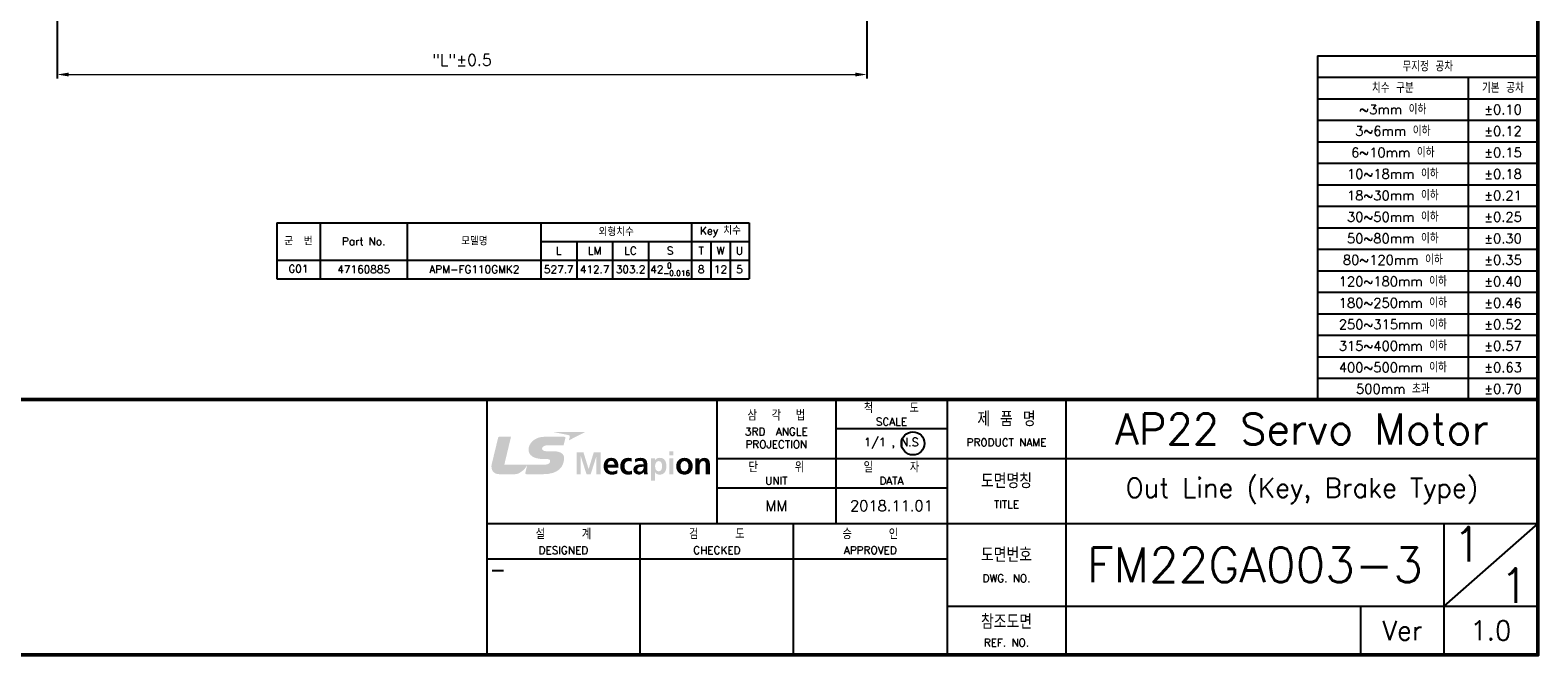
# Model space of a CAD drawing. Header units: inches. Extents: x 0 to 1485, y 0 to 1050.
# Tile 2 of 4: x 502 to 1485, y 0 to 407. Entities that reach past the tile are written whole.
import ezdxf
from ezdxf.enums import TextEntityAlignment as Align

# ---------------------------------------------------------------- set-up
doc = ezdxf.new("R2010")
doc.units = ezdxf.units.IN
doc.header["$LTSCALE"] = 0.25
doc.layers.get('0').update_dxf_attribs({"lineweight": 35})
doc.styles.add('GSG1', font='romans.shx', dxfattribs={"bigfont": 'GSG1.shx'})
doc.dimstyles.new('도면 치수', dxfattribs={"dimscale": 0, "dimtxt": 7.5, "dimasz": 7.5, "dimexe": 2.5, "dimexo": 2.5, "dimgap": 5, "dimtad": 1, "dimdec": 8, "dimdsep": 46, "dimtxsty": 'GSG1', "dimcen": 0, "dimclrd": 3, "dimclre": 3, "dimclrt": 2, "dimadec": 5, "dimazin": 2, "dimtfac": 1, "dimtdec": 8, "dimtmove": 0, "dimatfit": 2, "dimfxl": 0, "dimtolj": 1, "dimtzin": 0, "dimlwd": 15, "dimarcsym": 0})

# ---------------------------------------------------------------- blocks, each defined once
blk = doc.blocks.new('*D6')
at = {"color": 3, "lineweight": -2, "ltscale": 0.5}
for p, q in [((1047.7, 672.5), (1047.7, 375.56)), ((520, 652.5), (520, 375.56))]:
    blk.add_line(p, q, dxfattribs=at)
at = {"color": 3, "lineweight": 15, "ltscale": 0.5}
blk.add_line((527.5, 378.06), (1040.2, 378.06), dxfattribs=at)
for points in [[(527.5, 379.31), (527.5, 376.81), (520, 378.06)], [(1040.2, 379.31), (1040.2, 376.81), (1047.7, 378.06)]]:
    blk.add_solid(points, dxfattribs=at)
at = {"color": 2, "lineweight": 15, "ltscale": 0.5, "insert": (783.85, 387.53), "char_height": 7.5, "attachment_point": 5, "style": 'GSG1'}
blk.add_mtext('\\A1;"L"%%P0.5', dxfattribs=at)

msp = doc.modelspace()

# ---------------------------------------------------------------- hatches: boundary and pattern name
at = {"lineweight": -3}
h = msp.add_hatch(color=166, dxfattribs=at)
h.dxf.hatch_style = 2
edge = h.paths.add_edge_path()
edge.add_spline(control_points=[(838.84863714, 127.5428), (840.44851158, 127.5428), (841.33576353, 127.31712502), (841.35725639, 126.24919876), (841.37136107, 125.66217514), (840.96904168, 124.97574706), (840.53716961, 124.64059284), (839.55924468, 123.88699959), (838.6975155, 123.80572973), (834.11214908, 123.80572973), (834.11214908, 123.80572973), (811.47412723, 123.80572973), (811.47412723, 123.80572973), (811.47412723, 123.80572973), (815.84792335, 142.06726886), (815.84792335, 142.06726886), (815.84792335, 142.06726886), (808.28512477, 142.06726886), (808.28512477, 142.06726886), (807.77937101, 142.06726886), (807.58727861, 141.92252791), (807.43682862, 141.3213996), (807.43682862, 141.3213996), (803.28602088, 124.20603417), (803.28602088, 124.20603417), (802.50556156, 120.80210315), (804.26797572, 117.69302726), (808.18773527, 117.69302726), (812.10480821, 117.69302726), (815.24276513, 117.69302726), (818.56878454, 117.69302726), (821.19762945, 117.69302726), (824.72044282, 120.56030853), (826.14770276, 123.21400455), (826.22628602, 123.35975298), (826.27733155, 123.45378422), (826.33240699, 123.57535318), (826.33240699, 123.57535318), (826.33240699, 123.57535318), (826.33240699, 123.57535318), (826.33240699, 123.57535318), (826.36464627, 123.61296568), (826.37337775, 123.55990519), (826.37337775, 123.55990519), (826.37337775, 123.55990519), (826.37337775, 123.55990519), (826.14770276, 122.60548807), (825.3511238, 119.23312469), (825.22149501, 118.68371357), (825.05223878, 117.96773282), (825.4276921, 117.69504221), (825.76821953, 117.69504221), (825.76821953, 117.69504221), (834.24110621, 117.69504221), (836.94853437, 117.69504221), (846.41949554, 117.69504221), (850.12432653, 122.20316868), (850.44739102, 127.61533839), (850.62873699, 130.65288338), (848.69908154, 132.6225021), (843.25601585, 132.6225021), (843.25601585, 132.6225021), (840.56269238, 132.6225021), (839.07834204, 132.6225021), (837.59332004, 132.6225021), (836.06934225, 133.11079292), (836.06934225, 134.32110935), (836.06934225, 135.52672422), (837.72563544, 136.57685172), (839.96760894, 136.57685172), (839.96760894, 136.57685172), (850.14581939, 136.57685172), (850.14581939, 136.57685172), (850.14581939, 136.57685172), (851.03374299, 140.13794924), (851.20971574, 140.88281101), (851.43203247, 141.82110849), (851.14725213, 142.0937991), (850.46418231, 142.0937991), (850.46418231, 142.0937991), (837.8848169, 142.0937991), (837.8848169, 142.0937991), (830.58463415, 142.0937991), (827.30563036, 137.20820435), (827.30563036, 133.72166018), (827.30563036, 130.23545183), (830.11716454, 127.54951652), (837.3629435, 127.54951652), (837.3629435, 127.54951652), (838.84863714, 127.5428), (838.84863714, 127.5428)], knot_values=[0, 0, 0, 0, 1, 1, 1, 2, 2, 2, 3, 3, 3, 4, 4, 4, 5, 5, 5, 6, 6, 6, 7, 7, 7, 8, 8, 8, 9, 9, 9, 10, 10, 10, 11, 11, 11, 12, 12, 12, 13, 13, 13, 14, 14, 14, 15, 15, 15, 16, 16, 16, 17, 17, 17, 18, 18, 18, 19, 19, 19, 20, 20, 20, 21, 21, 21, 22, 22, 22, 23, 23, 23, 24, 24, 24, 25, 25, 25, 26, 26, 26, 27, 27, 27, 28, 28, 28, 29, 29, 29, 30, 30, 30, 30], degree=3, periodic=0)
h = msp.add_hatch(color=240, dxfattribs=at)
h.dxf.hatch_style = 2
edge = h.paths.add_edge_path()
edge.add_spline(control_points=[(843.74833658, 145.10111976), (843.74833658, 145.10111976), (864.02483092, 145.10111976), (864.02483092, 145.10111976), (864.02483092, 145.10111976), (853.59676602, 139.74570462), (853.59676602, 139.74570462), (853.59676602, 139.74570462), (854.01722001, 141.50073061), (854.14281889, 142.02461897), (854.27647758, 142.57906748), (854.09781822, 142.99515573), (853.31668725, 143.15500885), (852.53488462, 143.31419031), (843.74833658, 145.10111976), (843.74833658, 145.10111976)], knot_values=[0, 0, 0, 0, 1, 1, 1, 2, 2, 2, 3, 3, 3, 4, 4, 4, 5, 5, 5, 5], degree=3, periodic=0)
h = msp.add_hatch(color=253, dxfattribs=at)
h.dxf.hatch_style = 2
edge = h.paths.add_edge_path()
edge.add_spline(control_points=[(858.62407929, 131.84069948), (858.62407929, 131.84069948), (863.09056335, 131.84069948), (863.09056335, 131.84069948), (863.09056335, 131.84069948), (866.40046312, 121.07748037), (866.40046312, 121.07748037), (866.40046312, 121.07748037), (866.44009057, 121.07748037), (866.44009057, 121.07748037), (866.44009057, 121.07748037), (869.75066199, 131.84069948), (869.75066199, 131.84069948), (869.75066199, 131.84069948), (874.21714605, 131.84069948), (874.21714605, 131.84069948), (874.21714605, 131.84069948), (874.21714605, 117.63862346), (874.21714605, 117.63862346), (874.21714605, 117.63862346), (871.54531544, 117.63862346), (871.54531544, 117.63862346), (871.54531544, 117.63862346), (871.54531544, 129.35861048), (871.54531544, 129.35861048), (871.54531544, 129.35861048), (871.50501633, 129.35861048), (871.50501633, 129.35861048), (871.50501633, 129.35861048), (867.75652798, 117.63862346), (867.75652798, 117.63862346), (867.75652798, 117.63862346), (865.08469736, 117.63862346), (865.08469736, 117.63862346), (865.08469736, 117.63862346), (861.33553736, 129.35861048), (861.33553736, 129.35861048), (861.33553736, 129.35861048), (861.2959099, 129.31763972), (861.2959099, 129.31763972), (861.2959099, 129.31763972), (861.2959099, 117.63862346), (861.2959099, 117.63862346), (861.2959099, 117.63862346), (858.62407929, 117.63862346), (858.62407929, 117.63862346), (858.62407929, 117.63862346), (858.62407929, 131.84069948), (858.62407929, 131.84069948)], knot_values=[0, 0, 0, 0, 1, 1, 1, 2, 2, 2, 3, 3, 3, 4, 4, 4, 5, 5, 5, 6, 6, 6, 7, 7, 7, 8, 8, 8, 9, 9, 9, 10, 10, 10, 11, 11, 11, 12, 12, 12, 13, 13, 13, 14, 14, 14, 15, 15, 15, 16, 16, 16, 16], degree=3, periodic=0)
h = msp.add_hatch(color=253, dxfattribs=at)
edge = h.paths.add_edge_path()
edge.add_spline(control_points=[(884.41607106, 127.1536405), (884.29969833, 127.27178712), (884.17528166, 127.38217035), (884.04241701, 127.48438255)], knot_values=[3.3437465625, 3.3437465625, 3.3437465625, 3.3437465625, 3.4062459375, 3.4062459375, 3.4062459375, 3.4062459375], degree=3, periodic=0)
edge.add_spline(control_points=[(884.04241701, 127.48438255), (883.90955237, 127.58659476), (883.76823975, 127.68063595), (883.61807513, 127.76609848)], knot_values=[3.2812471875, 3.2812471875, 3.2812471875, 3.2812471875, 3.3437465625, 3.3437465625, 3.3437465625, 3.3437465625], degree=3, periodic=0)
edge.add_spline(control_points=[(883.61807513, 127.76609848), (883.46791051, 127.85156101), (883.30889389, 127.92844489), (883.14062124, 127.99634247)], knot_values=[3.2187478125, 3.2187478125, 3.2187478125, 3.2187478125, 3.2812471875, 3.2812471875, 3.2812471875, 3.2812471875], degree=3, periodic=0)
edge.add_spline(control_points=[(883.14062124, 127.99634247), (882.97234859, 128.06424005), (882.79481991, 128.12315135), (882.60763117, 128.17266871)], knot_values=[3.1562484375, 3.1562484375, 3.1562484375, 3.1562484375, 3.2187478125, 3.2187478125, 3.2187478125, 3.2187478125], degree=3, periodic=0)
edge.add_spline(control_points=[(882.60763117, 128.17266871), (882.42044243, 128.22218607), (882.22359363, 128.26230951), (882.01668075, 128.29263138)], knot_values=[3.0937490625, 3.0937490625, 3.0937490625, 3.0937490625, 3.1562484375, 3.1562484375, 3.1562484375, 3.1562484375], degree=3, periodic=0)
edge.add_spline(control_points=[(882.01668075, 128.29263138), (881.80976787, 128.32295325), (881.5927909, 128.34347356), (881.36534582, 128.35378467)], knot_values=[3.0312496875, 3.0312496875, 3.0312496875, 3.0312496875, 3.0937490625, 3.0937490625, 3.0937490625, 3.0937490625], degree=3, periodic=0)
edge.add_spline(control_points=[(881.36534582, 128.35378467), (881.25162328, 128.35894022), (881.13528371, 128.36154347), (881.01627661, 128.36154347)], knot_values=[3, 3, 3, 3, 3.0312496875, 3.0312496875, 3.0312496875, 3.0312496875], degree=3, periodic=0)
edge.add_spline(control_points=[(881.01627661, 128.36154347), (877.82593085, 128.36154347), (876.25023587, 125.85829744), (876.25023587, 122.82713315)], knot_values=[2, 2, 2, 2, 3, 3, 3, 3], degree=3, periodic=0)
edge.add_spline(control_points=[(876.25023587, 122.82713315), (876.25023587, 119.38827624), (878.22489198, 117.39414223), (881.61404665, 117.39414223)], knot_values=[1, 1, 1, 1, 2, 2, 2, 2], degree=3, periodic=0)
edge.add_spline(control_points=[(881.61404665, 117.39414223), (883.05003807, 117.39414223), (884.16699491, 117.67892257), (885.14357654, 118.22833369)], knot_values=[0, 0, 0, 0, 1, 1, 1, 1], degree=3, periodic=0)
edge.add_spline(control_points=[(885.14357654, 118.22833369), (885.14357654, 118.22833369), (885.14357654, 118.7827822), (885.14357654, 119.33723071)], knot_values=[7.5, 7.5, 7.5, 7.5, 8, 8, 8, 8], degree=3, periodic=0)
edge.add_spline(control_points=[(885.14357654, 119.33723071), (885.14357654, 119.89167922), (885.14357654, 120.44612773), (885.14357654, 120.44612773), (884.14684536, 119.87656706), (883.02988852, 119.38827624), (881.73427231, 119.38827624)], knot_values=[6, 6, 6, 6, 6.5, 6.5, 6.5, 7.5, 7.5, 7.5, 7.5], degree=3, periodic=0)
edge.add_spline(control_points=[(881.73427231, 119.38827624), (880.07865078, 119.38827624), (878.92273814, 120.34470832), (878.80251247, 122.03391244)], knot_values=[5, 5, 5, 5, 6, 6, 6, 6], degree=3, periodic=0)
edge.add_spline(control_points=[(878.80251247, 122.03391244), (878.80251247, 122.03391244), (885.9011997, 122.03391244), (885.9011997, 122.03391244), (885.9011997, 122.2628121), (885.89699275, 122.48781974), (885.88817461, 122.70852752)], knot_values=[3.937490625, 3.937490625, 3.937490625, 3.937490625, 4.937490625, 4.937490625, 4.937490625, 5, 5, 5, 5], degree=3, periodic=0)
edge.add_spline(control_points=[(885.88817461, 122.70852752), (885.87054116, 123.14987246), (885.8344689, 123.57402348), (885.7767256, 123.97771949)], knot_values=[3.812491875, 3.812491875, 3.812491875, 3.812491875, 3.937490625, 3.937490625, 3.937490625, 3.937490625], degree=3, periodic=0)
edge.add_spline(control_points=[(885.7767256, 123.97771949), (885.7189823, 124.38141549), (885.63956796, 124.7646565), (885.53525036, 125.1241814)], knot_values=[3.687493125, 3.687493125, 3.687493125, 3.687493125, 3.812491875, 3.812491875, 3.812491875, 3.812491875], degree=3, periodic=0)
edge.add_spline(control_points=[(885.53525036, 125.1241814), (885.45701215, 125.39382508), (885.36476586, 125.65012845), (885.25714788, 125.89171575)], knot_values=[3.5937440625, 3.5937440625, 3.5937440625, 3.5937440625, 3.687493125, 3.687493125, 3.687493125, 3.687493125], degree=3, periodic=0)
edge.add_spline(control_points=[(885.25714788, 125.89171575), (885.18540256, 126.05277396), (885.10682539, 126.20729168), (885.02101232, 126.35486129)], knot_values=[3.5312446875, 3.5312446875, 3.5312446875, 3.5312446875, 3.5937440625, 3.5937440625, 3.5937440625, 3.5937440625], degree=3, periodic=0)
edge.add_spline(control_points=[(885.02101232, 126.35486129), (884.93519926, 126.5024309), (884.84215031, 126.64305239), (884.74146144, 126.77631814)], knot_values=[3.4687453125, 3.4687453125, 3.4687453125, 3.4687453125, 3.5312446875, 3.5312446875, 3.5312446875, 3.5312446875], degree=3, periodic=0)
edge.add_spline(control_points=[(884.74146144, 126.77631814), (884.64077257, 126.90958389), (884.53244379, 127.03549389), (884.41607106, 127.1536405)], knot_values=[3.4062459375, 3.4062459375, 3.4062459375, 3.4062459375, 3.4687453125, 3.4687453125, 3.4687453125, 3.4687453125], degree=3, periodic=0)
edge = h.paths.add_edge_path(flags=16)
edge.add_spline(control_points=[(881.07571778, 123.90513419), (879.93911513, 123.90513419), (878.80251247, 123.90513419), (878.80251247, 123.90513419), (878.92273814, 125.30955797), (879.6803613, 126.36740946), (881.17545807, 126.36740946)], knot_values=[1, 1, 1, 1, 1.5, 1.5, 1.5, 2.5, 2.5, 2.5, 2.5], degree=3, periodic=0)
edge.add_spline(control_points=[(881.17545807, 126.36740946), (882.67122649, 126.36740946), (883.26966819, 125.22828811), (883.34892309, 123.90513419)], knot_values=[0, 0, 0, 0, 1, 1, 1, 1], degree=3, periodic=0)
edge.add_spline(control_points=[(883.34892309, 123.90513419), (883.34892309, 123.90513419), (882.21232044, 123.90513419), (881.07571778, 123.90513419)], knot_values=[2.5, 2.5, 2.5, 2.5, 3, 3, 3, 3], degree=3, periodic=0)
h = msp.add_hatch(color=253, dxfattribs=at)
h.dxf.hatch_style = 2
edge = h.paths.add_edge_path()
edge.add_spline(control_points=[(894.35595179, 125.85829744), (893.87773575, 126.08262912), (893.35922061, 126.24516885), (892.54114879, 126.24516885), (890.88619891, 126.24516885), (889.82969072, 124.90253702), (889.82969072, 122.92855256), (889.82969072, 120.99553886), (890.72701744, 119.51051686), (892.6009258, 119.51051686), (893.35922061, 119.51051686), (894.19677033, 119.7952972), (894.65483681, 119.99880767), (894.65483681, 119.99880767), (894.77439082, 117.74071453), (894.77439082, 117.74071453), (893.99728976, 117.4962333), (893.19936749, 117.39414223), (892.10256021, 117.39414223), (888.73288343, 117.39414223), (887.0383061, 119.73417689), (887.0383061, 122.92855256), (887.0383061, 125.96038851), (888.79266044, 128.36154347), (892.00315575, 128.36154347), (893.07981349, 128.36154347), (893.8575862, 128.23930286), (894.59505981, 128.01564283), (894.59505981, 128.01564283), (894.35595179, 125.85829744), (894.35595179, 125.85829744)], knot_values=[0, 0, 0, 0, 1, 1, 1, 2, 2, 2, 3, 3, 3, 4, 4, 4, 5, 5, 5, 6, 6, 6, 7, 7, 7, 8, 8, 8, 9, 9, 9, 10, 10, 10, 10], degree=3, periodic=0)
h = msp.add_hatch(color=253, dxfattribs=at)
edge = h.paths.add_edge_path()
edge.add_spline(control_points=[(904.70476178, 123.27477896), (904.70476178, 123.61044027), (904.70476178, 123.94610494), (904.70476178, 123.94610494), (904.70476178, 127.0390612), (903.40847392, 128.36154347), (900.27790517, 128.36154347)], knot_values=[1, 1, 1, 1, 1.500005, 1.500005, 1.500005, 2.500005, 2.500005, 2.500005, 2.500005], degree=3, periodic=0)
edge.add_spline(control_points=[(900.27790517, 128.36154347), (899.14147043, 128.36154347), (897.74577811, 128.05594193), (896.70874783, 127.56832277)], knot_values=[0, 0, 0, 0, 1, 1, 1, 1], degree=3, periodic=0)
edge.add_spline(control_points=[(896.70874783, 127.56832277), (896.70874783, 127.56832277), (896.72856156, 126.98331411), (896.74837528, 126.39830544)], knot_values=[15.5, 15.5, 15.5, 15.5, 16, 16, 16, 16], degree=3, periodic=0)
edge.add_spline(control_points=[(896.74837528, 126.39830544), (896.76818901, 125.81329678), (896.78800274, 125.22828811), (896.78800274, 125.22828811), (897.68532946, 125.9200894), (898.82243585, 126.36740946), (899.95887059, 126.36740946)], knot_values=[14, 14, 14, 14, 14.5, 14.5, 14.5, 15.5, 15.5, 15.5, 15.5], degree=3, periodic=0)
edge.add_spline(control_points=[(899.95887059, 126.36740946), (901.53389392, 126.36740946), (902.27203918, 125.79784879), (902.27203918, 124.10931632)], knot_values=[13, 13, 13, 13, 14, 14, 14, 14], degree=3, periodic=0)
edge.add_spline(control_points=[(902.27203918, 124.10931632), (902.27203918, 124.10931632), (900.79642031, 124.10931632), (900.79642031, 124.10931632), (899.67946347, 124.10931632), (898.36369771, 124.00722525), (897.34681698, 123.49811323)], knot_values=[11, 11, 11, 11, 12, 12, 12, 13, 13, 13, 13], degree=3, periodic=0)
edge.add_spline(control_points=[(897.34681698, 123.49811323), (896.32993625, 122.99034452), (895.59179099, 122.07421155), (895.59179099, 120.50791969)], knot_values=[10, 10, 10, 10, 11, 11, 11, 11], degree=3, periodic=0)
edge.add_spline(control_points=[(895.59179099, 120.50791969), (895.59179099, 118.51311403), (897.36629488, 117.39414223), (899.18109788, 117.39414223)], knot_values=[9, 9, 9, 9, 10, 10, 10, 10], degree=3, periodic=0)
edge.add_spline(control_points=[(899.18109788, 117.39414223), (900.39745918, 117.39414223), (901.73337449, 118.04564442), (902.35129409, 119.20491532)], knot_values=[8, 8, 8, 8, 9, 9, 9, 9], degree=3, periodic=0)
edge.add_spline(control_points=[(902.39159319, 119.20491532), (902.39159319, 119.20491532), (902.39159319, 119.20491532), (902.39159319, 119.20491532)], knot_values=[7, 7, 7, 7, 7.00001, 7.00001, 7.00001, 7.00001], degree=3, periodic=0)
edge.add_spline(control_points=[(902.39159319, 119.20491532), (902.41107109, 118.87983588), (902.41107109, 118.18803459), (902.5111472, 117.63862346)], knot_values=[6, 6, 6, 6, 7, 7, 7, 7], degree=3, periodic=0)
edge.add_spline(control_points=[(902.5111472, 117.63862346), (902.5111472, 117.63862346), (904.86394324, 117.63862346), (904.86394324, 117.63862346), (904.80416624, 118.45266537), (904.76453878, 119.18476577), (904.74438923, 119.97865812)], knot_values=[4, 4, 4, 4, 5, 5, 5, 6, 6, 6, 6], degree=3, periodic=0)
edge.add_spline(control_points=[(904.74438923, 119.97865812), (904.72423968, 120.75172927), (904.70476178, 121.54494998), (904.70476178, 122.60347312), (904.70476178, 122.60347312), (904.70476178, 122.93912436), (904.70476178, 123.27477896)], knot_values=[2.500005, 2.500005, 2.500005, 2.500005, 3.500005, 3.500005, 3.500005, 4, 4, 4, 4], degree=3, periodic=0)
edge = h.paths.add_edge_path(flags=16)
edge.add_spline(control_points=[(898.1440676, 120.67045941), (898.1440676, 122.27772202), (899.91857149, 122.4812325), (901.11545489, 122.4812325), (901.11545489, 122.4812325), (901.40459518, 122.4812325), (901.69373836, 122.4812325)], knot_values=[2.500005, 2.500005, 2.500005, 2.500005, 3.500005, 3.500005, 3.500005, 4, 4, 4, 4], degree=3, periodic=0)
edge.add_spline(control_points=[(901.69373836, 122.4812325), (901.98288733, 122.4812325), (902.27203918, 122.4812325), (902.27203918, 122.4812325), (902.27203918, 121.66719059), (902.15248517, 120.91494065), (901.71322494, 120.32455877)], knot_values=[1, 1, 1, 1, 1.500005, 1.500005, 1.500005, 2.500005, 2.500005, 2.500005, 2.500005], degree=3, periodic=0)
edge.add_spline(control_points=[(901.71322494, 120.32455877), (901.2947859, 119.75432644), (900.65671675, 119.38827624), (899.83931658, 119.38827624)], knot_values=[0, 0, 0, 0, 1, 1, 1, 1], degree=3, periodic=0)
edge.add_spline(control_points=[(899.83931658, 119.38827624), (898.88221286, 119.38827624), (898.1440676, 119.77514765), (898.1440676, 120.67045941)], knot_values=[4, 4, 4, 4, 5, 5, 5, 5], degree=3, periodic=0)
h = msp.add_hatch(color=253, dxfattribs=at)
edge = h.paths.add_edge_path()
edge.add_spline(control_points=[(917.12696069, 122.90840301), (917.12696069, 125.79784879), (915.97037639, 128.36154347), (912.82032974, 128.36154347)], knot_values=[4, 4, 4, 4, 5, 5, 5, 5], degree=3, periodic=0)
edge.add_spline(control_points=[(912.82032974, 128.36154347), (911.24463476, 128.36154347), (910.22775403, 127.64892098), (909.62998398, 126.63204025)], knot_values=[3, 3, 3, 3, 4, 4, 4, 4], degree=3, periodic=0)
edge.add_spline(control_points=[(909.58968488, 126.63204025), (909.58968488, 126.63204025), (909.58968488, 126.63204025), (909.58968488, 126.63204025)], knot_values=[2, 2, 2, 2, 2.00001, 2.00001, 2.00001, 2.00001], degree=3, periodic=0)
edge.add_spline(control_points=[(909.58968488, 126.63204025), (909.58968488, 126.63204025), (909.58968488, 127.00346366), (909.58968488, 127.37488707)], knot_values=[1.5, 1.5, 1.5, 1.5, 2, 2, 2, 2], degree=3, periodic=0)
edge.add_spline(control_points=[(909.58968488, 127.37488707), (909.58968488, 127.74631048), (909.58968488, 128.11773389), (909.58968488, 128.11773389), (909.58968488, 128.11773389), (908.95161572, 128.11773389), (908.31354657, 128.11773389)], knot_values=[0.5, 0.5, 0.5, 0.5, 1, 1, 1, 1.5, 1.5, 1.5, 1.5], degree=3, periodic=0)
edge.add_spline(control_points=[(908.31354657, 128.11773389), (907.67547742, 128.11773389), (907.03740827, 128.11773389), (907.03740827, 128.11773389), (907.03740827, 128.11773389), (907.03740827, 124.42947291), (907.03740827, 120.74132257)], knot_values=[10.4999849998, 10.4999849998, 10.4999849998, 10.4999849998, 10.9999849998, 10.9999849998, 10.9999849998, 11.5, 11.5, 11.5, 11.5], degree=3, periodic=0)
edge.add_spline(control_points=[(907.03740827, 120.74132257), (907.03740827, 117.05339352), (907.03740827, 113.3655751), (907.03740827, 113.3655751), (907.03740827, 113.3655751), (907.70535256, 113.3655751), (908.37330354, 113.3655751)], knot_values=[9.5000049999, 9.5000049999, 9.5000049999, 9.5000049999, 9.9999899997, 9.9999899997, 9.9999899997, 10.4999849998, 10.4999849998, 10.4999849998, 10.4999849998], degree=3, periodic=0)
edge.add_spline(control_points=[(908.37330354, 113.3655751), (909.04126787, 113.3655751), (909.70923889, 113.3655751), (909.70923889, 113.3655751), (909.70923889, 113.3655751), (909.70923889, 114.73401078), (909.70923889, 116.10247383)], knot_values=[8.5000099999, 8.5000099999, 8.5000099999, 8.5000099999, 9.0000149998, 9.0000149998, 9.0000149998, 9.5000049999, 9.5000049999, 9.5000049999, 9.5000049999], degree=3, periodic=0)
edge.add_spline(control_points=[(909.70923889, 116.10247383), (909.70923889, 117.47099162), (909.70923889, 118.83953677), (909.70923889, 118.83953677), (909.70923889, 118.83953677), (909.70923889, 118.83953677), (909.70923889, 118.83953677)], knot_values=[7.9999900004, 7.9999900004, 7.9999900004, 7.9999900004, 8.5000000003, 8.5000000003, 8.5000000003, 8.5000099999, 8.5000099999, 8.5000099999, 8.5000099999], degree=3, periodic=0)
edge.add_spline(control_points=[(909.70923889, 118.83953677), (909.70923969, 118.83953677), (909.74953477, 118.83953677), (909.74953799, 118.83953677)], knot_values=[7.00004, 7.00004, 7.00004, 7.00004, 7.9999900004, 7.9999900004, 7.9999900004, 7.9999900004], degree=3, periodic=0)
edge.add_spline(control_points=[(909.74953799, 118.83953677), (909.74953799, 118.83953677), (909.74953799, 118.83953677), (909.74953799, 118.83953677), (910.68649217, 117.67892257), (911.62344634, 117.39414223), (912.76055273, 117.39414223)], knot_values=[6, 6, 6, 6, 6.00004, 6.00004, 6.00004, 7.00004, 7.00004, 7.00004, 7.00004], degree=3, periodic=0)
edge.add_spline(control_points=[(912.76055273, 117.39414223), (915.97037639, 117.39414223), (917.12696069, 120.03910678), (917.12696069, 122.90840301)], knot_values=[5, 5, 5, 5, 6, 6, 6, 6], degree=3, periodic=0)
edge = h.paths.add_edge_path(flags=16)
edge.add_spline(control_points=[(912.12181193, 126.24516885), (913.85668837, 126.24516885), (914.33557606, 124.31215514), (914.33557606, 122.90840301)], knot_values=[2, 2, 2, 2, 3, 3, 3, 3], degree=3, periodic=0)
edge.add_spline(control_points=[(914.33557606, 122.90840301), (914.33557606, 121.46368012), (913.83721047, 119.51051686), (912.08218448, 119.51051686)], knot_values=[1, 1, 1, 1, 2, 2, 2, 2], degree=3, periodic=0)
edge.add_spline(control_points=[(912.08218448, 119.51051686), (910.30768058, 119.51051686), (909.72938844, 121.42270936), (909.72938844, 122.90840301)], knot_values=[0, 0, 0, 0, 1, 1, 1, 1], degree=3, periodic=0)
edge.add_spline(control_points=[(909.72938844, 122.90840301), (909.72938844, 124.3739471), (910.40708504, 126.24516885), (912.12181193, 126.24516885)], knot_values=[3, 3, 3, 3, 4, 4, 4, 4], degree=3, periodic=0)
h = msp.add_hatch(color=253, dxfattribs=at)
h.dxf.hatch_style = 2
edge = h.paths.add_edge_path()
edge.add_spline(control_points=[(918.98139114, 128.11773389), (918.98139114, 128.11773389), (921.65322176, 128.11773389), (921.65322176, 128.11773389), (921.65322176, 128.11773389), (921.65322176, 117.63862346), (921.65322176, 117.63862346), (921.65322176, 117.63862346), (918.98139114, 117.63862346), (918.98139114, 117.63862346), (918.98139114, 117.63862346), (918.98139114, 128.11773389), (918.98139114, 128.11773389)], knot_values=[0, 0, 0, 0, 1, 1, 1, 2, 2, 2, 3, 3, 3, 4, 4, 4, 4], degree=3, periodic=0)
edge = h.paths.add_edge_path()
edge.add_spline(control_points=[(918.98139114, 132.63425601), (918.98139114, 132.63425601), (921.65322176, 132.63425601), (921.65322176, 132.63425601), (921.65322176, 132.63425601), (921.65322176, 130.02992639), (921.65322176, 130.02992639), (921.65322176, 130.02992639), (918.98139114, 130.02992639), (918.98139114, 130.02992639), (918.98139114, 130.02992639), (918.98139114, 132.63425601), (918.98139114, 132.63425601)], knot_values=[0, 0, 0, 0, 1, 1, 1, 2, 2, 2, 3, 3, 3, 4, 4, 4, 4], degree=3, periodic=0)
h = msp.add_hatch(color=253, dxfattribs=at)
edge = h.paths.add_edge_path()
edge.add_spline(control_points=[(934.25542333, 122.80631194), (934.25542333, 126.2653184), (931.92210519, 128.36154347), (928.87146299, 128.36154347)], knot_values=[0, 0, 0, 0, 1, 1, 1, 1], degree=3, periodic=0)
edge.add_spline(control_points=[(928.87146299, 128.36154347), (925.84097035, 128.36154347), (923.50765221, 126.2653184), (923.50765221, 122.80631194), (923.50765221, 119.7952972), (925.48163667, 117.39414223), (928.87146299, 117.39414223)], knot_values=[2, 2, 2, 2, 3, 3, 3, 4, 4, 4, 4], degree=3, periodic=0)
edge.add_spline(control_points=[(928.87146299, 117.39414223), (932.28143887, 117.39414223), (934.25542333, 119.7952972), (934.25542333, 122.80631194)], knot_values=[1, 1, 1, 1, 2, 2, 2, 2], degree=3, periodic=0)
edge = h.paths.add_edge_path(flags=16)
edge.add_spline(control_points=[(928.87146299, 126.24516885), (930.62648899, 126.24516885), (931.4640387, 124.73932565), (931.4640387, 123.13273469)], knot_values=[1, 1, 1, 1, 2, 2, 2, 2], degree=3, periodic=0)
edge.add_spline(control_points=[(931.4640387, 123.13273469), (931.4640387, 121.38241026), (930.92537401, 119.51051686), (928.87146299, 119.51051686)], knot_values=[0, 0, 0, 0, 1, 1, 1, 1], degree=3, periodic=0)
edge.add_spline(control_points=[(928.87146299, 119.51051686), (926.83770153, 119.51051686), (926.29903683, 121.40255981), (926.29903683, 123.13273469), (926.29903683, 124.69902654), (927.13658655, 126.24516885), (928.87146299, 126.24516885)], knot_values=[2, 2, 2, 2, 3, 3, 3, 4, 4, 4, 4], degree=3, periodic=0)
h = msp.add_hatch(color=253, dxfattribs=at)
h.dxf.hatch_style = 2
edge = h.paths.add_edge_path()
edge.add_spline(control_points=[(936.05007678, 128.11773389), (936.05007678, 128.11773389), (938.58220383, 128.11773389), (938.58220383, 128.11773389), (938.58220383, 128.11773389), (938.58220383, 126.69316056), (938.58220383, 126.69316056), (938.58220383, 126.69316056), (938.62183128, 126.69316056), (938.62183128, 126.69316056), (939.459381, 127.89340221), (940.59581574, 128.36154347), (941.99217971, 128.36154347), (944.42423066, 128.36154347), (945.48141049, 126.61189069), (945.48141049, 124.25170648), (945.48141049, 124.25170648), (945.48141049, 117.63862346), (945.48141049, 117.63862346), (945.48141049, 117.63862346), (942.80957988, 117.63862346), (942.80957988, 117.63862346), (942.80957988, 117.63862346), (942.80957988, 123.2341541), (942.80957988, 123.2341541), (942.80957988, 124.51633727), (942.78943032, 126.24516885), (941.07470343, 126.24516885), (939.14034643, 126.24516885), (938.72190739, 124.10931632), (938.72190739, 122.76601284), (938.72190739, 122.76601284), (938.72190739, 117.63862346), (938.72190739, 117.63862346), (938.72190739, 117.63862346), (936.05007678, 117.63862346), (936.05007678, 117.63862346), (936.05007678, 117.63862346), (936.05007678, 128.11773389), (936.05007678, 128.11773389)], knot_values=[0, 0, 0, 0, 1, 1, 1, 2, 2, 2, 3, 3, 3, 4, 4, 4, 5, 5, 5, 6, 6, 6, 7, 7, 7, 8, 8, 8, 9, 9, 9, 10, 10, 10, 11, 11, 11, 12, 12, 12, 13, 13, 13, 13], degree=3, periodic=0)

# ---------------------------------------------------------------- linework, layer by layer
for p, q in [((1341.49999738, 390.2499995), (1484.99999738, 390.2499995)), ((1341.49999738, 390.2499995), (1341.49999738, 166.2499995)), ((1341.49999738, 376.2499995), (1484.99999738, 376.2499995)), ((1439.49999738, 376.2499995), (1439.49999738, 166.2499995)), ((1341.49999738, 362.2499995), (1484.99999738, 362.2499995)), ((1341.49999738, 348.2499995), (1484.99999738, 348.2499995)), ((1341.49999738, 334.2499995), (1484.99999738, 334.2499995)), ((1341.49999738, 320.2499995), (1484.99999738, 320.2499995)), ((1341.49999738, 306.2499995), (1484.99999738, 306.2499995)), ((1341.49999738, 292.2499995), (1484.99999738, 292.2499995)), ((1341.49999738, 278.2499995), (1484.99999738, 278.2499995)), ((1341.49999738, 264.2499995), (1484.99999738, 264.2499995)), ((1341.49999738, 250.2499995), (1484.99999738, 250.2499995)), ((1341.49999738, 236.2499995), (1484.99999738, 236.2499995)), ((1341.49999738, 222.2499995), (1484.99999738, 222.2499995)), ((1341.49999738, 208.2499995), (1484.99999738, 208.2499995)), ((1341.49999738, 194.2499995), (1484.99999738, 194.2499995)), ((1341.49999738, 180.2499995), (1484.99999738, 180.2499995)), ((799.99999738, 166.2499995), (799.99999738, -0.0000005)), ((949.99999738, 166.2499995), (949.99999738, 85.4999995)), ((1027.49999738, 166.2499995), (1027.49999738, 85.4999995)), ((1099.99999738, 166.2499995), (1099.99999738, -0.0000005)), ((1177.49999738, 166.2499995), (1177.49999738, -0.0000005)), ((1027.49999738, 147.4999995), (1099.99999738, 147.4999995)), ((949.99999738, 127.9999995), (1484.99999738, 127.9999995)), ((949.99999738, 108.7499995), (1099.99999738, 108.7499995)), ((799.99999738, 85.4999995), (1484.99999738, 85.4999995)), ((899.99999738, -0.0000005), (899.99999738, 85.4999995)), ((999.99999738, -0.0000005), (999.99999738, 85.4999995)), ((1423.74999738, 85.4999995), (1423.74999738, -0.0000005)), ((1484.99999738, 85.4999995), (1423.74999738, 31.7499995)), ((799.99999738, 62.4999995), (1099.99999738, 62.4999995)), ((811.01701411, 54.79286314), (803.54418802, 54.79286314)), ((1099.99999738, 31.7499995), (1484.99999738, 31.7499995)), ((1369.62499738, -0.0000005), (1369.62499738, 31.7499995))]:
    msp.add_line(p, q, dxfattribs=at)
at = {"color": 7, "linetype": 'Continuous', "lineweight": -3}
for p, q in [((663.14999738, 281.4999995), (663.14999738, 245.0499995)), ((663.14999738, 281.4999995), (971.07499738, 281.4999995)), ((691.49999738, 281.4999995), (691.49999738, 245.0499995)), ((748.19999738, 281.4999995), (748.19999738, 245.0499995)), ((835.27499738, 281.4999995), (835.27499738, 245.0499995)), ((933.57499738, 281.4999995), (933.57499738, 245.0499995)), ((971.07499738, 281.4999995), (971.07499738, 245.0499995)), ((835.27499738, 269.3499995), (971.07499738, 269.3499995)), ((858.67499738, 269.3499995), (858.67499738, 245.0499995)), ((882.07499738, 269.3499995), (882.07499738, 245.0499995)), ((905.47499738, 269.3499995), (905.47499738, 245.0499995)), ((946.07499738, 269.3499995), (946.07499738, 245.0499995)), ((958.57499738, 269.3499995), (958.57499738, 245.0499995)), ((663.14999738, 257.1999995), (971.07499738, 257.1999995)), ((663.14999738, 245.0499995), (971.07499738, 245.0499995))]:
    msp.add_line(p, q, dxfattribs=at)
at = {"lineweight": 50}
msp.add_line((-0.00000262, 166.2499995), (1484.99999738, 166.2499995), dxfattribs=at)
at = {"color": 1, "lineweight": 50}
msp.add_lwpolyline([(-0.00000262, -0.0000005), (1484.99999738, -0.0000005), (1484.99999738, 1049.9999995), (-0.00000262, 1049.9999995)], close=True, dxfattribs=at)
at = {"lineweight": -3}
msp.add_circle((1077.74999738, 137.7499995), 7.5, dxfattribs=at)

# ---------------------------------------------------------------- texts
at = {"color": 2, "linetype": 'Continuous', "lineweight": -3, "style": 'GSG1'}
for s, p in [('L', (846.97499738, 263.2749995)), ('LM', (870.37499738, 263.2749995)), ('LC', (893.77499738, 263.2749995)), ('S', (919.52499738, 263.2749995)), ('T', (939.82499738, 263.2749995)), ('W', (952.32499738, 263.2749995)), ('U', (964.82499738, 263.2749995)), ('527.7', (846.97499738, 251.1249995)), ('412.7', (870.37499738, 251.1249995)), ('303.2', (893.77499738, 251.1249995)), ('8', (939.82499738, 251.1249995)), ('12', (952.32499738, 251.1249995)), ('5', (964.82499738, 251.1249995))]:
    msp.add_text(s, height=5, dxfattribs=at).set_placement(p, align=Align.MIDDLE_CENTER)
at = {"color": 2, "lineweight": -3, "attachment_point": 5, "style": 'GSG1'}
for s, insert, char_height, width in [('무지정 공차', (1413.24999738, 383.2499995), 6.25, 122.1971645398), ('치수 구분', (1390.49999738, 369.2499995), 6.25, 95.4131033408), ('기본 공차', (1462.24999738, 369.2499995), 6.25, 46.1776962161), ('~3mm 이하', (1390.49999738, 355.2499995), 6.25, 95.4131033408), ('%%P0.10', (1462.24999738, 355.2499995), 6.25, 46.1776962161), ('\\A1;3~6mm 이하', (1390.49999738, 341.2499995), 6.25, 95.4131033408), ('%%P0.12', (1462.24999738, 341.2499995), 6.25, 46.1776962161), ('6~10mm 이하', (1390.49999738, 327.2499995), 6.25, 95.4131033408), ('%%P0.15', (1462.24999738, 327.2499995), 6.25, 46.1776962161), ('10~18mm 이하', (1390.49999738, 313.2499995), 6.25, 95.4131033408), ('%%P0.18', (1462.24999738, 313.2499995), 6.25, 46.1776962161), ('18~30mm 이하', (1390.49999738, 299.2499995), 6.25, 95.4131033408), ('%%P0.21', (1462.24999738, 299.2499995), 6.25, 46.1776962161), ('30~50mm 이하', (1390.49999738, 285.2499995), 6.25, 95.4131033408), ('%%P0.25', (1462.24999738, 285.2499995), 6.25, 46.1776962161), ('외형치수', (884.42499738, 275.4249995), 5, 71.0246949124), ('Key 치수', (952.32499738, 275.4249995), 5, 71.0246949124), ('50~80mm 이하', (1390.49999738, 271.2499995), 6.25, 95.4131033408), ('%%P0.30', (1462.24999738, 271.2499995), 6.25, 46.1776962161), ('군  번', (677.32499738, 269.3499995), 5, 71.0246949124), ('Part No.', (719.84999738, 269.3499995), 5, 71.0246949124), ('모델명', (791.99062238, 269.3499995), 5, 71.0246949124), ('80~120mm 이하', (1390.49999738, 257.2499995), 6.25, 95.4131033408), ('%%P0.35', (1462.24999738, 257.2499995), 6.25, 46.1776962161), ('G01', (677.32499738, 251.48947777), 5, 71.0246949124), ('47160885', (719.84999738, 251.1249995), 5, 71.0246949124), ('APM-FG110GMK2', (791.99062238, 251.1249995), 5, 71.0246949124), ('\\A1;42{\\H0.7x;\\S 0^ -0.016;}', (919.52499738, 251.1249995), 5, 71.0246949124), ('120~180mm 이하', (1390.49999738, 243.2499995), 6.25, 95.4131033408), ('%%P0.40', (1462.24999738, 243.2499995), 6.25, 46.1776962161), ('180~250mm 이하', (1390.49999738, 229.2499995), 6.25, 95.4131033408), ('%%P0.46', (1462.24999738, 229.2499995), 6.25, 46.1776962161), ('250~315mm 이하', (1390.49999738, 215.2499995), 6.25, 95.4131033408), ('%%P0.52', (1462.24999738, 215.2499995), 6.25, 46.1776962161), ('315~400mm 이하', (1390.49999738, 201.2499995), 6.25, 95.4131033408), ('%%P0.57', (1462.24999738, 201.2499995), 6.25, 46.1776962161), ('400~500mm 이하', (1390.49999738, 187.2499995), 6.25, 95.4131033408), ('%%P0.63', (1462.24999738, 187.2499995), 6.25, 46.1776962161), ('500mm 초과', (1390.49999738, 173.2499995), 6.25, 95.4131033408), ('%%P0.70', (1462.24999738, 173.2499995), 6.25, 46.1776962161), ('1', (1439.06249738, 72.0624995), 22.5, 20), ('FM22GA003-3', (1300.62499738, 58.6249995), 22.5, 237.5), ('1', (1469.68749738, 45.1874995), 22.5, 20), ('Ver', (1396.68749738, 15.8749995), 12.5, 37.5), ('1.0', (1454.37499738, 15.8749995), 12.5, 37.5)]:
    msp.add_mtext(s, dxfattribs=dict(at, insert=insert, char_height=char_height, width=width))
at = {"lineweight": -3, "attachment_point": 5, "style": 'GSG1'}
for s, insert, char_height, width in [('{\\C2;삼  각  법\\P\\H0.71429x;3RD  ANGLE\\PPROJECTION}', (988.74999738, 147.1249995), 7, 75), ('{\\C2;제 품 명\\P\\H0.10526x;\\P\\H5x;PRODUCT NAME}', (1138.74999738, 147.1249995), 9.5, 75), ('{\\C2;AP22 Servo Motor}', (1331.24999738, 147.1249995), 20, 300), ('{\\C2;1/1 , N.S}', (1063.74999738, 137.7499995), 5.3222424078, 75), ('{\\C2;도면명칭\\P\\H0.10526x;\\P\\H5x;TITLE}', (1138.74999738, 106.7499995), 9.5, 75), ('{\\C2;Out Line (Key, Brake Type)}', (1331.24999738, 106.7499995), 12.5, 300), ('{\\C2;MM}', (988.74999738, 97.1249995), 7, 75), ('{\\C2;2018.11.01}', (1063.74999738, 97.1249995), 7, 75), ('{\\C2;설     계\\P\\H0.71429x;DESIGNED}', (849.99999738, 73.9999995), 7, 75), ('{\\C2;검     도\\P\\H0.71429x;CHECKED\\H1.4x;  }', (949.99999738, 73.9999995), 7, 75), ('{\\C2;승     인\\P\\H0.71429x;APPROVED}', (1049.99999738, 73.9999995), 7, 75), ('{\\C2;도면번호\\P\\H0.10526x;\\P\\H5x;DWG. NO.}', (1138.74999738, 58.6249995), 9.5, 75), ('{\\C2;참조도면\\P\\H0.52632x;REF. NO.}', (1138.74999738, 15.8749995), 9.5, 75)]:
    msp.add_mtext(s, dxfattribs=dict(at, insert=insert, char_height=char_height, width=width))
at = {"lineweight": -3, "width": 75, "attachment_point": 5, "style": 'GSG1'}
for s, insert, char_height, line_spacing_factor in [('{\\C2;척     도\\P\\H0.72228x;SCALE}', (1063.74999738, 156.8749995), 6.9225031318, 0.866739), ('{\\C2;단     위\\P\\H0.71429x;UNIT}', (988.74999738, 118.3749995), 7, 0.857143), ('{\\C2;일     자\\P\\H0.71429x;DATA}', (1063.74999738, 118.3749995), 7, 0.857143)]:
    msp.add_mtext(s, dxfattribs=dict(at, insert=insert, char_height=char_height, line_spacing_factor=line_spacing_factor))

# ---------------------------------------------------------------- dimensions: what is measured, and where the dimension line sits
at = {"lineweight": 15, "ltscale": 0.5}
dim = msp.add_linear_dim(base=(1047.69999738, 378.0627698), p1=(519.99999738, 654.9999995), p2=(1047.69999738, 674.9999995), text='"L"%%P0.5', dimstyle='도면 치수', override={"dimscale": 1}, dxfattribs=at)
dim.commit()
dim.dimension.update_dxf_attribs({"geometry": '*D6', "text_midpoint": (783.84999738, 387.52705552)})

doc.saveas('drawing.dxf')
